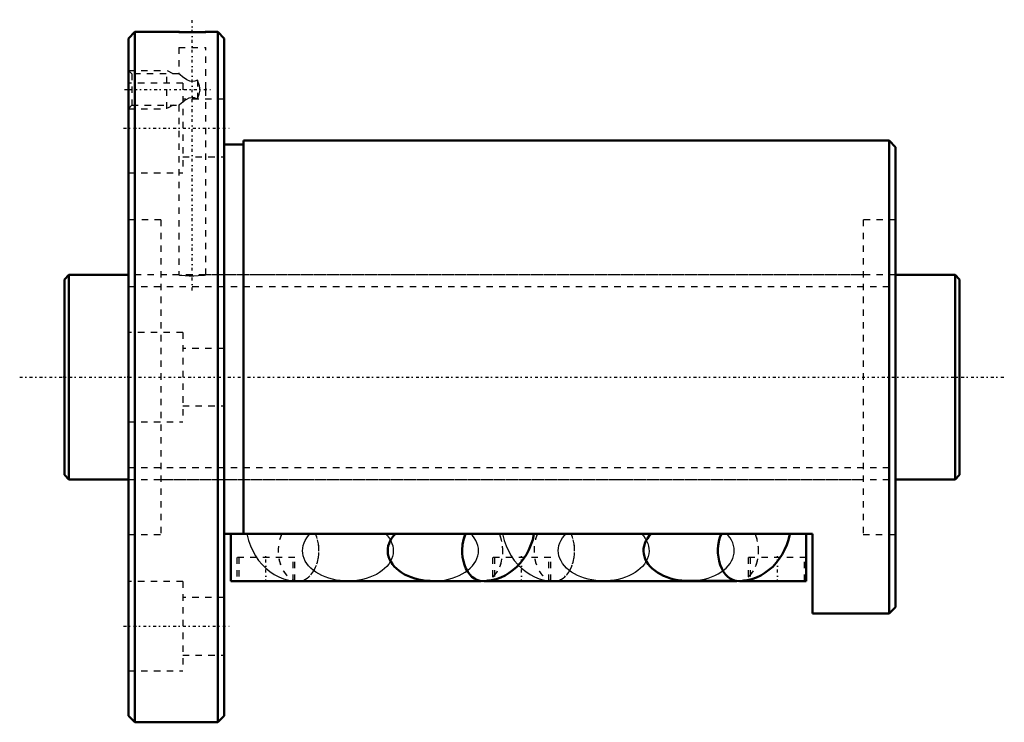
# Model space of a CAD drawing. Header units: millimetres. Extents: x -7 to 147, y -54 to 56.
import ezdxf

# ---------------------------------------------------------------- set-up
doc = ezdxf.new("R2010")
doc.units = ezdxf.units.MM
doc.linetypes.add('Center', pattern=[1.5, 0.45, -0.5, 0.05, -0.5])
doc.linetypes.add('Dashed', pattern=[2, 1, -1])
for name, color, linetype, lineweight in [('2d ConnectionPoints', 7, 'Continuous', 50), ('AM_0', 7, 'Continuous', 50), ('AM_5', 3, 'Continuous', 25), ('AM_7', 7, 'Center', 25), ('AM_9', 6, 'Dashed', 25)]:
    doc.layers.add(name, color=color, linetype=linetype, lineweight=lineweight)

# ---------------------------------------------------------------- blocks, each defined once
blk = doc.blocks.new('1_BIF3210V_7RR_Nut_0_in_BIF3210V_7RRG0_140LC0_000_4')
at = {"layer": 'AM_0'}
for p, q in [((11, 54), (10, 53)), ((17.88, 54), (11, 54)), ((11, 54), (11, -54)), ((24, 54), (22.1, 54)), ((25, 53), (24, 54)), ((24, 54), (24, -54)), ((10, 53), (10, -53)), ((25, 53), (25, -53)), ((129, 37), (28, 37)), ((28, 37), (28, -24.5)), ((129, 37), (129, -37)), ((130, 36), (129, 37)), ((28, 36.4), (25, 36.4)), ((130, 36), (130, -36)), ((117, -24.5), (25, -24.5)), ((26, -31.9), (26, -24.5)), ((116, -31.9), (116, -24.5)), ((117, -37), (117, -24.5)), ((65.17, -31.9), (26, -31.9)), ((105.17, -31.9), (65.6, -31.9)), ((97.66, -31.89), (105.09, -31.89)), ((116, -31.9), (105.6, -31.9)), ((129, -37), (130, -36)), ((117, -37), (129, -37)), ((10, -53), (11, -54)), ((24, -54), (25, -53)), ((11, -54), (24, -54))]:
    blk.add_line(p, q, dxfattribs=at)
for points in [[(22.12, 54), (22.07, 54), (21.79, 53.99), (21.31, 53.97), (20.68, 53.96), (19.98, 53.96), (19.28, 53.96), (18.66, 53.97), (18.19, 53.99), (17.92, 54), (17.88, 54)], [(51.77, -24.5), (51.45, -24.85), (51.17, -25.22), (50.95, -25.61), (50.77, -26.01), (50.65, -26.41), (50.58, -26.83), (50.57, -27.24), (50.6, -27.65), (50.7, -28.06), (50.84, -28.47), (51.04, -28.86), (51.29, -29.24), (51.58, -29.6), (51.93, -29.95), (52.31, -30.27), (52.74, -30.57), (53.2, -30.85), (53.7, -31.09), (54.23, -31.31), (54.79, -31.49), (55.36, -31.64), (55.96, -31.76), (56.56, -31.84), (57.18, -31.89), (57.66, -31.9)], [(65.38, -31.91), (66.05, -31.88), (66.79, -31.77), (67.53, -31.59), (68.24, -31.34), (68.92, -31.01), (69.57, -30.62), (70.19, -30.17), (70.78, -29.65), (71.32, -29.07), (71.81, -28.43), (72.25, -27.75), (72.64, -27.01), (72.97, -26.24), (73.24, -25.43), (73.44, -24.59), (73.46, -24.5)], [(91.76, -24.5), (91.44, -24.85), (91.17, -25.23), (90.94, -25.61), (90.77, -26.01), (90.65, -26.42), (90.58, -26.83), (90.57, -27.24), (90.61, -27.66), (90.7, -28.07), (90.85, -28.47), (91.05, -28.86), (91.3, -29.24), (91.59, -29.6), (91.94, -29.95), (92.33, -30.27), (92.75, -30.57), (93.22, -30.84), (93.72, -31.09), (94.25, -31.3), (94.8, -31.49), (95.38, -31.64), (95.97, -31.75), (96.58, -31.83), (97.2, -31.88), (97.66, -31.89)], [(105.38, -31.91), (106.05, -31.88), (106.79, -31.77), (107.53, -31.59), (108.24, -31.34), (108.92, -31.01), (109.57, -30.62), (110.19, -30.17), (110.78, -29.65), (111.32, -29.07), (111.81, -28.43), (112.25, -27.75), (112.64, -27.01), (112.97, -26.24), (113.24, -25.43), (113.44, -24.59), (113.46, -24.5)], [(36.36, -31.91), (36.5, -31.91), (36.62, -31.91)], [(76.36, -31.91), (76.5, -31.91), (76.62, -31.91)]]:
    blk.add_lwpolyline(points, dxfattribs=at)
for centre, major_axis, start_param, end_param in [((65.38, -27.16), (0, 4.75), 0.976411, 3.141457), ((65.38, -27.15), (0, -4.75), 4.120542, 4.713442), ((105.38, -27.16), (0, 4.75), 0.976411, 3.141457), ((105.38, -27.14), (0, -4.75), 4.123077, 4.714494), ((36.62, -27.16), (0, -4.75), 6.218285, 6.348085), ((76.62, -27.16), (0, -4.75), 6.218285, 6.348085)]:
    blk.add_ellipse(centre, major_axis=major_axis, ratio=0.669131, start_param=start_param, end_param=end_param, dxfattribs=at)
at = {"layer": 'AM_5', "linetype": 'Dashed'}
for p, q in [((10, 48), (16, 48)), ((16, 42), (16, 48)), ((17, 47.46), (16, 48)), ((10, 42), (16, 42)), ((17, 42.54), (16, 42))]:
    blk.add_line(p, q, dxfattribs=at)
at = {"layer": 'AM_7'}
for p, q in [((20, 13.57), (20, 55.92)), ((9.39, 45), (22.83, 45)), ((9.25, 38.97), (25.75, 38.97)), ((31.5, -32.09), (31.5, -28.02)), ((71.5, -32.09), (71.5, -28.02)), ((111.5, -32.09), (111.5, -28.02)), ((9.25, -38.97), (25.75, -38.97))]:
    blk.add_line(p, q, dxfattribs=at)
at = {"layer": 'AM_9'}
for p, q in [((17.88, 54), (17.88, 53.89)), ((22.12, 53.89), (22.12, 54)), ((22.12, 53.89), (17.88, 53.89)), ((17.88, 51.59), (22.12, 51.59)), ((17.88, 51.59), (17.88, 47.44)), ((22.12, 45.16), (22.12, 51.59)), ((10.54, 47.46), (10, 48)), ((17.9, 47.46), (10.54, 47.46)), ((10.54, 47.46), (10.54, 42.54)), ((20.8, 46.47), (20.8, 43.53)), ((18.5, 45.97), (10, 45.97)), ((18.5, 45.97), (18.5, 31.97)), ((22.12, 44.94), (22.12, 44.96)), ((22.12, 16), (22.12, 44.84)), ((22.22, 45), (22.13, 45.16)), ((22.13, 44.84), (22.22, 45)), ((25, 43.47), (18.5, 43.47)), ((10, 42), (10.54, 42.54)), ((10.54, 42.54), (17.9, 42.54)), ((17.88, 42.56), (17.88, 16)), ((18.5, 34.47), (25, 34.47)), ((10, 31.97), (18.5, 31.97)), ((15.1, 24.6), (10, 24.6)), ((15.1, 24.6), (15.1, -24.6)), ((124.9, 24.6), (124.9, -24.6)), ((130, 24.6), (124.9, 24.6)), ((17.88, 16), (15.1, 16)), ((124.9, 16), (22.1, 16)), ((18.5, 7), (10, 7)), ((18.5, 7), (18.5, -7)), ((25, 4.5), (18.5, 4.5)), ((18.5, -4.5), (25, -4.5)), ((10, -7), (18.5, -7)), ((15.1, -16), (124.9, -16)), ((10, -24.6), (15.1, -24.6)), ((124.9, -24.6), (130, -24.6)), ((36.05, -28.2), (26.95, -28.2)), ((26.95, -28.2), (26.95, -31.9)), ((27.25, -28.2), (27.25, -31.9)), ((35.75, -31.9), (35.75, -28.2)), ((36.05, -31.9), (36.05, -28.2)), ((76.05, -28.2), (66.95, -28.2)), ((66.95, -28.2), (66.95, -31.9)), ((67.25, -28.2), (67.25, -31.9)), ((75.75, -31.9), (75.75, -28.2)), ((76.05, -31.9), (76.05, -28.2)), ((116, -28.2), (106.95, -28.2)), ((106.95, -28.2), (106.95, -31.9)), ((107.25, -28.2), (107.25, -31.9)), ((115.75, -31.9), (115.75, -28.2)), ((18.5, -31.97), (10, -31.97)), ((18.5, -31.97), (18.5, -45.97)), ((35.75, -31.86), (35.81, -31.87)), ((35.81, -31.87), (36.36, -31.91)), ((65.6, -31.9), (65.17, -31.9)), ((75.75, -31.86), (75.81, -31.87)), ((75.81, -31.87), (76.36, -31.91)), ((76.62, -31.89), (84.34, -31.89)), ((105.09, -31.89), (105.38, -31.89)), ((105.6, -31.9), (105.17, -31.9)), ((25, -34.47), (18.5, -34.47)), ((18.5, -43.47), (25, -43.47)), ((10, -45.97), (18.5, -45.97))]:
    blk.add_line(p, q, dxfattribs=at)
for points in [[(20.8, 46.47), (20.39, 46.3), (20.01, 46.24), (19.63, 46.29), (19.13, 46.51), (18.47, 46.96), (18.09, 47.28), (17.91, 47.43), (17.88, 47.46)], [(20.8, 43.53), (21.08, 44.28), (21.21, 44.92), (21.12, 45.59), (20.8, 46.47)], [(22.12, 45.16), (22.12, 45.16), (22.12, 45.13), (22.12, 45.08), (22.12, 45.03), (22.12, 44.98), (22.12, 44.93), (22.12, 44.89), (22.12, 44.85), (22.12, 44.84), (22.12, 44.84)], [(17.88, 42.54), (17.89, 42.55), (18.01, 42.66), (18.26, 42.87), (18.8, 43.28), (19.14, 43.49), (19.53, 43.68), (19.91, 43.76), (20.31, 43.73), (20.8, 43.53)], [(17.88, 16), (17.99, 15.98), (18.34, 15.95), (18.87, 15.9), (19.53, 15.87), (20.24, 15.86), (20.92, 15.88), (21.5, 15.93), (21.91, 15.97), (22.11, 16), (22.12, 16)], [(28.54, -24.5), (28.58, -24.72), (28.8, -25.57), (29.09, -26.4), (29.45, -27.19), (29.87, -27.95), (30.36, -28.66), (30.9, -29.31), (31.5, -29.91), (32.14, -30.43), (32.82, -30.87), (33.54, -31.24), (34.27, -31.53), (35.02, -31.74), (35.75, -31.86)], [(44.34, -31.9), (43.72, -31.88), (43.1, -31.83), (42.5, -31.74), (41.91, -31.61), (41.34, -31.45), (40.79, -31.26), (40.26, -31.04), (39.77, -30.79), (39.32, -30.51), (38.9, -30.2), (38.52, -29.87), (38.19, -29.52), (37.9, -29.16), (37.67, -28.77), (37.48, -28.38), (37.35, -27.97), (37.26, -27.56), (37.24, -27.15), (37.26, -26.74), (37.35, -26.33), (37.48, -25.92), (37.67, -25.53), (37.9, -25.14), (38.19, -24.77), (38.44, -24.5)], [(50.23, -24.5), (50.55, -24.85), (50.83, -25.22), (51.05, -25.61), (51.23, -26.01), (51.35, -26.41), (51.42, -26.83), (51.43, -27.24), (51.4, -27.65), (51.3, -28.06), (51.16, -28.47), (50.96, -28.86), (50.71, -29.24), (50.42, -29.6), (50.07, -29.95), (49.69, -30.27), (49.26, -30.57), (48.8, -30.85), (48.3, -31.09), (47.77, -31.31), (47.21, -31.49), (46.64, -31.64), (46.04, -31.76), (45.44, -31.84), (44.82, -31.89), (44.34, -31.9)], [(57.66, -31.9), (58.28, -31.88), (58.9, -31.83), (59.5, -31.74), (60.09, -31.61), (60.66, -31.45), (61.21, -31.26), (61.74, -31.04), (62.23, -30.79), (62.68, -30.51), (63.1, -30.2), (63.48, -29.87), (63.81, -29.52), (64.1, -29.16), (64.33, -28.77), (64.52, -28.38), (64.65, -27.97), (64.74, -27.56), (64.76, -27.15), (64.74, -26.74), (64.65, -26.33), (64.52, -25.92), (64.33, -25.53), (64.1, -25.14), (63.81, -24.77), (63.56, -24.5)], [(68.54, -24.5), (68.58, -24.72), (68.8, -25.57), (69.09, -26.4), (69.45, -27.19), (69.87, -27.95), (70.36, -28.66), (70.9, -29.31), (70.99, -29.41)], [(84.34, -31.89), (83.72, -31.87), (83.1, -31.82), (82.5, -31.73), (81.91, -31.6), (81.34, -31.44), (80.79, -31.25), (80.26, -31.03), (79.77, -30.78), (79.32, -30.5), (78.9, -30.19), (78.52, -29.86), (78.19, -29.52), (77.9, -29.15), (77.67, -28.76), (77.48, -28.37), (77.35, -27.96), (77.26, -27.55), (77.24, -27.14), (77.26, -26.73), (77.35, -26.32), (77.48, -25.91), (77.67, -25.52), (77.9, -25.13), (78.19, -24.77), (78.43, -24.5)], [(90.24, -24.5), (90.56, -24.85), (90.83, -25.23), (91.06, -25.61), (91.23, -26.01), (91.35, -26.42), (91.42, -26.83), (91.43, -27.24), (91.39, -27.66), (91.3, -28.07), (91.15, -28.47), (90.95, -28.86), (90.7, -29.24), (90.41, -29.6), (90.06, -29.95), (89.67, -30.27), (89.25, -30.57), (88.78, -30.84), (88.28, -31.09), (87.75, -31.3), (87.2, -31.49), (86.62, -31.64), (86.03, -31.75), (85.42, -31.83), (84.8, -31.88), (84.34, -31.89)], [(97.66, -31.89), (98.28, -31.87), (98.9, -31.82), (99.5, -31.73), (100.09, -31.6), (100.66, -31.44), (101.21, -31.25), (101.74, -31.03), (102.23, -30.78), (102.68, -30.5), (103.1, -30.19), (103.48, -29.86), (103.81, -29.52), (104.1, -29.15), (104.33, -28.76), (104.52, -28.37), (104.65, -27.96), (104.74, -27.55), (104.76, -27.14), (104.74, -26.73), (104.65, -26.32), (104.52, -25.91), (104.33, -25.52), (104.1, -25.13), (103.81, -24.77), (103.57, -24.5)], [(70.99, -29.41), (71.5, -29.91), (72.14, -30.43), (72.82, -30.87), (73.54, -31.24), (74.27, -31.53), (75.02, -31.74), (75.75, -31.86)]]:
    blk.add_lwpolyline(points, dxfattribs=at)
for centre, major_axis, start_param, end_param in [((36.62, -27.15), (0, -4.75), 4.120542, 8.445829), ((36.62, -27.16), (0, -4.75), 4.118003, 6.218285), ((36.62, -27.16), (0, -4.75), 0.0649, 2.165182), ((65.38, -27.15), (0, -4.75), 4.713442, 8.445829), ((65.38, -27.16), (0, 4.75), 3.141457, 5.306775), ((76.62, -27.14), (0, -4.75), 4.123077, 8.443294), ((76.62, -27.16), (0, -4.75), 4.118003, 6.218285), ((76.62, -27.16), (0, -4.75), 0.0649, 2.165182), ((105.38, -27.14), (0, -4.75), 4.714494, 8.443294), ((105.38, -27.16), (0, 4.75), 3.141457, 5.306775)]:
    blk.add_ellipse(centre, major_axis=major_axis, ratio=0.669131, start_param=start_param, end_param=end_param, dxfattribs=at)
blk = doc.blocks.new('2_BIF3210V_7RR000_Shaft_0_in_BIF3210V_7RRG0_140LC0_000_4')
at = {"layer": 'AM_0'}
for p, q in [((0.7, 16), (0, 15.3)), ((0.7, 16), (0.7, -16)), ((10, 16), (0.7, 16)), ((139.3, 16), (130, 16)), ((139.3, 16), (139.3, -16)), ((140, 15.3), (139.3, 16)), ((0, 15.3), (0, -15.3)), ((140, 15.3), (140, -15.3)), ((0, -15.3), (0.7, -16)), ((139.3, -16), (140, -15.3)), ((0.7, -16), (10, -16)), ((130, -16), (139.3, -16))]:
    blk.add_line(p, q, dxfattribs=at)
at = {"layer": 'AM_5', "linetype": 'Dashed'}
for p, q in [((10, 14.1595), (130, 14.1595)), ((10, -14.1595), (130, -14.1595))]:
    blk.add_line(p, q, dxfattribs=at)
at = {"layer": 'AM_7'}
blk.add_line((-7, 0), (147, 0), dxfattribs=at)
at = {"layer": 'AM_9'}
for p, q in [((130, 16), (10, 16)), ((10, -16), (130, -16))]:
    blk.add_line(p, q, dxfattribs=at)

msp = doc.modelspace()

# ---------------------------------------------------------------- linework, layer by layer
at = {"layer": '2d ConnectionPoints'}
for p in [(0, 0), (10, 0)]:
    msp.add_point(p, dxfattribs=at)

# ---------------------------------------------------------------- block references
for name in ['1_BIF3210V_7RR_Nut_0_in_BIF3210V_7RRG0_140LC0_000_4', '2_BIF3210V_7RR000_Shaft_0_in_BIF3210V_7RRG0_140LC0_000_4']:
    msp.add_blockref(name, (0, 0))

doc.saveas('drawing.dxf')
